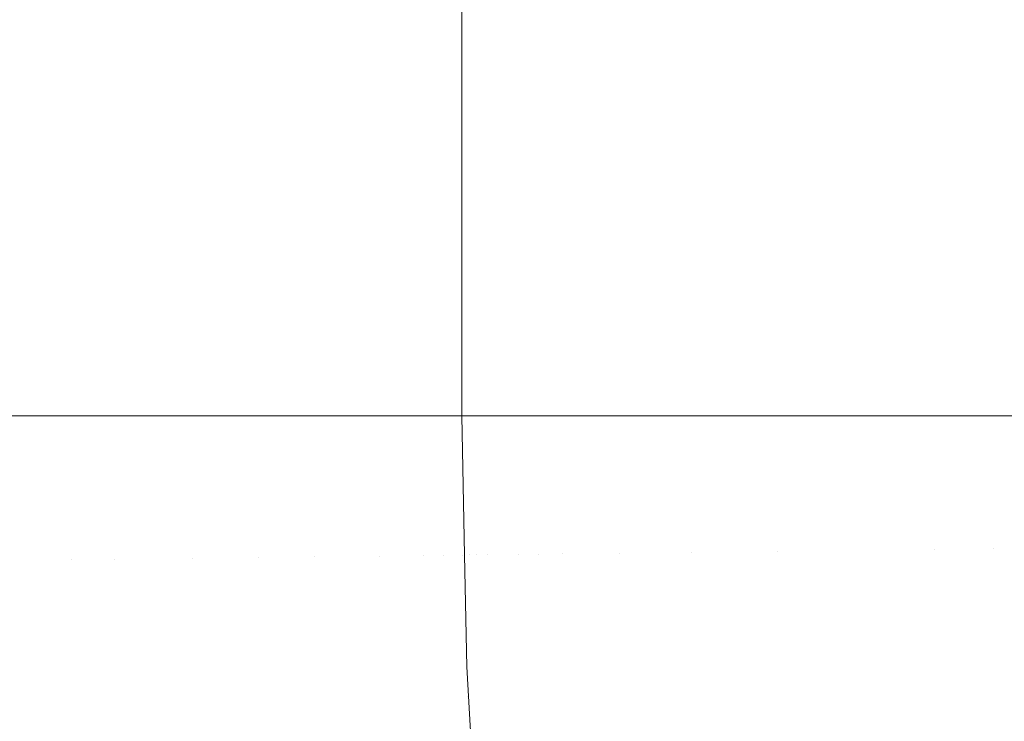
# Model space of a CAD drawing. Header units: centimetres. Extents: x -35.1 to 36.2, y 4.2 to 6.
# Tile 124 of 256: x -11.1572 to -11.1349, y 4.6932 to 4.7091. Entities that reach past the tile are written whole.
import ezdxf

# ---------------------------------------------------------------- set-up
doc = ezdxf.new("R2010")
doc.units = ezdxf.units.CM
doc.header["$LTSCALE"] = 2.54
doc.layers.add('Lucido design-1', color=7, linetype='Continuous')

# ---------------------------------------------------------------- blocks, each defined once
blk = doc.blocks.new('Gruppo-4-1')
at = {"color": 7, "linetype": 'Continuous', "lineweight": 9}
for points in [[(-34.958478, 5.900089, -2312.32217), (-34.958478, 4.300089, -2312.32217), (36.07398, 4.300089, -2312.32217), (36.07398, 5.900089, -2312.32217)], [(-11.147221, 4.700089, -2313.02217), (-11.147221, 5.900089, -2313.02217), (-11.147221, 5.900089, -2312.82217), (-11.147221, 4.700089, -2312.82217)]]:
    blk.add_3dface(points, dxfattribs=at)
for points, invisible_edges in [([(-11.158587, 5.900089, -2313.062508), (-11.156829, 5.900089, -2313.059385), (-11.156829, 4.700089, -2313.059385), (-11.158279, 4.700089, -2313.06196)], 10), ([(-11.156829, 5.900089, -2313.059385), (-11.155237, 5.900089, -2313.056267), (-11.155237, 4.700089, -2313.056267), (-11.156107, 4.700089, -2313.057971)], 10), ([(-11.156107, 4.700089, -2313.057971), (-11.156829, 4.700089, -2313.059385), (-11.156829, 5.900089, -2313.059385)], 10), ([(-11.155237, 5.900089, -2313.056267), (-11.153803, 5.900089, -2313.053153), (-11.153803, 4.700089, -2313.053153), (-11.155115, 4.700089, -2313.056002)], 10), ([(-11.155115, 4.700089, -2313.056002), (-11.155237, 4.700089, -2313.056267), (-11.155237, 5.900089, -2313.056267)], 10), ([(-11.153803, 5.900089, -2313.053153), (-11.152522, 5.900089, -2313.050044), (-11.152522, 4.700089, -2313.050044), (-11.153367, 4.700089, -2313.052093)], 10), ([(-11.153367, 4.700089, -2313.052093), (-11.153803, 4.700089, -2313.053153), (-11.153803, 5.900089, -2313.053153)], 10), ([(-11.152522, 5.900089, -2313.050044), (-11.151389, 5.900089, -2313.04694), (-11.151389, 4.700089, -2313.04694), (-11.151869, 4.700089, -2313.048253)], 10), ([(-11.151869, 4.700089, -2313.048253), (-11.152522, 4.700089, -2313.050044), (-11.152522, 5.900089, -2313.050044)], 10), ([(-11.151389, 5.900089, -2313.04694), (-11.1504, 5.900089, -2313.04384), (-11.1504, 4.700089, -2313.04384), (-11.150607, 4.700089, -2313.04449)], 10), ([(-11.150607, 4.700089, -2313.04449), (-11.151389, 4.700089, -2313.04694), (-11.151389, 5.900089, -2313.04694)], 10), ([(-11.149566, 4.700089, -2313.040808), (-11.1504, 4.700089, -2313.04384), (-11.1504, 5.900089, -2313.04384), (-11.149968, 5.900089, -2313.042271)], 10), ([(-11.149968, 5.900089, -2313.042271), (-11.149549, 5.900089, -2313.040745), (-11.149549, 4.700089, -2313.040745), (-11.149566, 4.700089, -2313.040808)], 10), ([(-11.148834, 4.700089, -2313.037652), (-11.149549, 4.700089, -2313.040745), (-11.149549, 5.900089, -2313.040745), (-11.149198, 5.900089, -2313.039228)], 10), ([(-11.149198, 5.900089, -2313.039228), (-11.148834, 5.900089, -2313.037652), (-11.148834, 4.700089, -2313.037652)], 10), ([(-11.148834, 5.900089, -2313.037652), (-11.148252, 5.900089, -2313.034561), (-11.148252, 4.700089, -2313.034561), (-11.14875, 4.700089, -2313.037209)], 10), ([(-11.14875, 4.700089, -2313.037209), (-11.148834, 4.700089, -2313.037652), (-11.148834, 5.900089, -2313.037652)], 10), ([(-11.148252, 5.900089, -2313.034561), (-11.147801, 5.900089, -2313.031471), (-11.147801, 4.700089, -2313.031471), (-11.148126, 4.700089, -2313.0337)], 10), ([(-11.148126, 4.700089, -2313.0337), (-11.148252, 4.700089, -2313.034561), (-11.148252, 5.900089, -2313.034561)], 10), ([(-11.147801, 5.900089, -2313.031471), (-11.147479, 5.900089, -2313.028379), (-11.147479, 4.700089, -2313.028379), (-11.147677, 4.700089, -2313.030285)], 10), ([(-11.147677, 4.700089, -2313.030285), (-11.147801, 4.700089, -2313.031471), (-11.147801, 5.900089, -2313.031471)], 10), ([(-11.147479, 5.900089, -2313.028379), (-11.147286, 5.900089, -2313.025284), (-11.147286, 4.700089, -2313.025284), (-11.147391, 4.700089, -2313.026966)], 10), ([(-11.147391, 4.700089, -2313.026966), (-11.147479, 4.700089, -2313.028379), (-11.147479, 5.900089, -2313.028379)], 10), ([(-11.147254, 4.700089, -2313.023744), (-11.147286, 4.700089, -2313.025284), (-11.147286, 5.900089, -2313.025284), (-11.147253, 5.900089, -2313.023732)], 10), ([(-11.147253, 5.900089, -2313.023732), (-11.147221, 5.900089, -2313.02217), (-11.147221, 4.700089, -2313.02217), (-11.147254, 4.700089, -2313.023744)], 8), ([(-11.147188, 4.700089, -2312.819963), (-11.147221, 4.700089, -2312.82217), (-11.147221, 5.900089, -2312.82217), (-11.147198, 5.900089, -2312.820608)], 8), ([(-11.147198, 5.900089, -2312.820608), (-11.147188, 5.900089, -2312.819963), (-11.147188, 4.700089, -2312.819963)], 10), ([(-11.147188, 5.900089, -2312.819963), (-11.147032, 5.900089, -2312.816852), (-11.147032, 4.700089, -2312.816852), (-11.147075, 4.700089, -2312.817713)], 10), ([(-11.147075, 4.700089, -2312.817713), (-11.147188, 4.700089, -2312.81995), (-11.147188, 4.700089, -2312.819963), (-11.147188, 5.900089, -2312.819963)], 12), ([(-11.147032, 4.700089, -2312.816852), (-11.147032, 5.900089, -2312.816852), (-11.146744, 5.900089, -2312.813732), (-11.146744, 4.700089, -2312.813732)], 5), ([(-11.146744, 5.900089, -2312.813732), (-11.146323, 5.900089, -2312.810601), (-11.146323, 4.700089, -2312.810601), (-11.14667, 4.700089, -2312.813186)], 10), ([(-11.14667, 4.700089, -2312.813186), (-11.146744, 4.700089, -2312.813732), (-11.146744, 5.900089, -2312.813732)], 10), ([(-11.146323, 5.900089, -2312.810601), (-11.145765, 5.900089, -2312.807458), (-11.145765, 4.700089, -2312.807458), (-11.145968, 4.700089, -2312.808603)], 10), ([(-11.145968, 4.700089, -2312.808603), (-11.146323, 4.700089, -2312.810601), (-11.146323, 5.900089, -2312.810601)], 10), ([(-11.145765, 4.700089, -2312.807458), (-11.145765, 5.900089, -2312.807458), (-11.145068, 5.900089, -2312.8043), (-11.145068, 4.700089, -2312.8043)], 5), ([(-11.145068, 5.900089, -2312.8043), (-11.144225, 5.900089, -2312.801127), (-11.144225, 4.700089, -2312.801127), (-11.144981, 4.700089, -2312.803975)], 10), ([(-11.144981, 4.700089, -2312.803975), (-11.145068, 4.700089, -2312.8043), (-11.145068, 5.900089, -2312.8043)], 10), ([(-11.144225, 5.900089, -2312.801127), (-11.143233, 5.900089, -2312.797936), (-11.143233, 4.700089, -2312.797936), (-11.143665, 4.700089, -2312.799325)], 10), ([(-11.143665, 4.700089, -2312.799325), (-11.144225, 4.700089, -2312.801127), (-11.144225, 5.900089, -2312.801127)], 10), ([(-11.143233, 4.700089, -2312.797936), (-11.143233, 5.900089, -2312.797936), (-11.142086, 5.900089, -2312.794728), (-11.142086, 4.700089, -2312.794728)], 5), ([(-11.142056, 4.700089, -2312.794655), (-11.142086, 4.700089, -2312.794728), (-11.142086, 5.900089, -2312.794728), (-11.14203, 5.900089, -2312.794591)], 10), ([(-11.140775, 4.700089, -2312.791502), (-11.142056, 4.700089, -2312.794655), (-11.14203, 5.900089, -2312.794591), (-11.140841, 5.900089, -2312.791666)], 10), ([(-11.140841, 5.900089, -2312.791666), (-11.140775, 5.900089, -2312.791502), (-11.140775, 4.700089, -2312.791502)], 10), ([(-11.140775, 5.900089, -2312.791502), (-11.139294, 5.900089, -2312.788258), (-11.139294, 4.700089, -2312.788258), (-11.14009, 4.700089, -2312.790003)], 10), ([(-11.14009, 4.700089, -2312.790003), (-11.140775, 4.700089, -2312.791502), (-11.140775, 5.900089, -2312.791502)], 10), ([(-11.139294, 5.900089, -2312.788258), (-11.137634, 5.900089, -2312.784995), (-11.137634, 4.700089, -2312.784995), (-11.137822, 4.700089, -2312.785364)], 10), ([(-11.137822, 4.700089, -2312.785364), (-11.139294, 4.700089, -2312.788258), (-11.139294, 5.900089, -2312.788258)], 10), ([(-11.137634, 4.700089, -2312.784995), (-11.137634, 5.900089, -2312.784995), (-11.135785, 5.900089, -2312.781715), (-11.135785, 4.700089, -2312.781715)], 5), ([(-11.135785, 5.900089, -2312.781715), (-11.133738, 5.900089, -2312.778419), (-11.133738, 4.700089, -2312.778419), (-11.135204, 4.700089, -2312.780778)], 10), ([(-11.135204, 4.700089, -2312.780778), (-11.135785, 4.700089, -2312.781715), (-11.135785, 5.900089, -2312.781715)], 10), ([(-11.158235, 4.696809, -2313.061965), (-11.158279, 4.700089, -2313.06196), (-11.156829, 4.700089, -2313.059385), (-11.15711, 4.696822, -2313.059966)], 13), ([(-11.156057, 4.696835, -2313.057979), (-11.15711, 4.696822, -2313.059966), (-11.156829, 4.700089, -2313.059385)], 11), ([(-11.156829, 4.700089, -2313.059385), (-11.156107, 4.700089, -2313.057971), (-11.156057, 4.696835, -2313.057979)], 10), ([(-11.156057, 4.696835, -2313.057979), (-11.156107, 4.700089, -2313.057971), (-11.155237, 4.700089, -2313.056267)], 9), ([(-11.155237, 4.700089, -2313.056267), (-11.155076, 4.696846, -2313.056004), (-11.156057, 4.696835, -2313.057979)], 11), ([(-11.155237, 4.700089, -2313.056267), (-11.155115, 4.700089, -2313.056002), (-11.155076, 4.696846, -2313.056004)], 10), ([(-11.155076, 4.696846, -2313.056004), (-11.155115, 4.700089, -2313.056002), (-11.153803, 4.700089, -2313.053153), (-11.154164, 4.696857, -2313.054044)], 13), ([(-11.153318, 4.696867, -2313.052099), (-11.154164, 4.696857, -2313.054044), (-11.153803, 4.700089, -2313.053153)], 11), ([(-11.153803, 4.700089, -2313.053153), (-11.153367, 4.700089, -2313.052093), (-11.153318, 4.696867, -2313.052099)], 10), ([(-11.153318, 4.696867, -2313.052099), (-11.153367, 4.700089, -2313.052093), (-11.152522, 4.700089, -2313.050044), (-11.152538, 4.696876, -2313.05017)], 13), ([(-11.152538, 4.696876, -2313.05017), (-11.152522, 4.700089, -2313.050044), (-11.151869, 4.700089, -2313.048253), (-11.15182, 4.696885, -2313.048259)], 13), ([(-11.15182, 4.696885, -2313.048259), (-11.151869, 4.700089, -2313.048253), (-11.151389, 4.700089, -2313.04694)], 9), ([(-11.151389, 4.700089, -2313.04694), (-11.151162, 4.696892, -2313.046366), (-11.15182, 4.696885, -2313.048259)], 11), ([(-11.151162, 4.696892, -2313.046366), (-11.151389, 4.700089, -2313.04694), (-11.150607, 4.700089, -2313.04449), (-11.150563, 4.6969, -2313.044493)], 13), ([(-11.150563, 4.6969, -2313.044493), (-11.150607, 4.700089, -2313.04449), (-11.1504, 4.700089, -2313.04384)], 9), ([(-11.1504, 4.700089, -2313.04384), (-11.15002, 4.696906, -2313.042641), (-11.150563, 4.6969, -2313.044493)], 11), ([(-11.15002, 4.696906, -2313.042641), (-11.1504, 4.700089, -2313.04384), (-11.149566, 4.700089, -2313.040808), (-11.149531, 4.696912, -2313.040809)], 13), ([(-11.149531, 4.696912, -2313.040809), (-11.149566, 4.700089, -2313.040808), (-11.149549, 4.700089, -2313.040745)], 9), ([(-11.149549, 4.700089, -2313.040745), (-11.148834, 4.700089, -2313.037652), (-11.149095, 4.696917, -2313.038998)], 10), ([(-11.149095, 4.696917, -2313.038998), (-11.149531, 4.696912, -2313.040809), (-11.149549, 4.700089, -2313.040745)], 11), ([(-11.149095, 4.696917, -2313.038998), (-11.148834, 4.700089, -2313.037652), (-11.14875, 4.700089, -2313.037209), (-11.148709, 4.696921, -2313.03721)], 13), ([(-11.148709, 4.696921, -2313.03721), (-11.14875, 4.700089, -2313.037209), (-11.148252, 4.700089, -2313.034561), (-11.148371, 4.696925, -2313.035444)], 13), ([(-11.14808, 4.696929, -2313.033702), (-11.148371, 4.696925, -2313.035444), (-11.148252, 4.700089, -2313.034561)], 11), ([(-11.148252, 4.700089, -2313.034561), (-11.148126, 4.700089, -2313.0337), (-11.14808, 4.696929, -2313.033702)], 10), ([(-11.14808, 4.696929, -2313.033702), (-11.148126, 4.700089, -2313.0337), (-11.147801, 4.700089, -2313.031471), (-11.147833, 4.696932, -2313.031982)], 13), ([(-11.147629, 4.696934, -2313.030287), (-11.147833, 4.696932, -2313.031982), (-11.147801, 4.700089, -2313.031471)], 11), ([(-11.147801, 4.700089, -2313.031471), (-11.147677, 4.700089, -2313.030285), (-11.147629, 4.696934, -2313.030287)], 10), ([(-11.147629, 4.696934, -2313.030287), (-11.147677, 4.700089, -2313.030285), (-11.147479, 4.700089, -2313.028379), (-11.147466, 4.696936, -2313.028615)], 13), ([(-11.147466, 4.696936, -2313.028615), (-11.147479, 4.700089, -2313.028379), (-11.147391, 4.700089, -2313.026966), (-11.147342, 4.696937, -2313.026967)], 13), ([(-11.147342, 4.696937, -2313.026967), (-11.147391, 4.700089, -2313.026966), (-11.147286, 4.700089, -2313.025284), (-11.147255, 4.696938, -2313.025344)], 13), ([(-11.147255, 4.696938, -2313.025344), (-11.147286, 4.700089, -2313.025284), (-11.147254, 4.700089, -2313.023744), (-11.147204, 4.696939, -2313.023745)], 13), ([(-11.147204, 4.696939, -2313.023745), (-11.147254, 4.700089, -2313.023744), (-11.147221, 4.700089, -2313.02217), (-11.147161, 4.69694, -2313.02217)], 9), ([(-11.147161, 4.69694, -2313.02217), (-11.147221, 4.700089, -2313.02217), (-11.147221, 4.700089, -2312.82217), (-11.147161, 4.69694, -2312.82217)], 8), ([(-11.147161, 4.69694, -2312.82217), (-11.147221, 4.700089, -2312.82217), (-11.147188, 4.700089, -2312.819963)], 8), ([(-11.147188, 4.700089, -2312.819963), (-11.147155, 4.69694, -2312.81995), (-11.147161, 4.69694, -2312.82217)], 11), ([(-11.147155, 4.69694, -2312.81995), (-11.147188, 4.700089, -2312.81995), (-11.147075, 4.700089, -2312.817713), (-11.147055, 4.696941, -2312.817712)], 13), ([(-11.147188, 4.700089, -2312.819963), (-11.147188, 4.700089, -2312.81995), (-11.147155, 4.69694, -2312.81995)], 10), ([(-11.147055, 4.696941, -2312.817712), (-11.147075, 4.700089, -2312.817713), (-11.147032, 4.700089, -2312.816852)], 9), ([(-11.147032, 4.700089, -2312.816852), (-11.146886, 4.696943, -2312.815456), (-11.147055, 4.696941, -2312.817712)], 11), ([(-11.146886, 4.696943, -2312.815456), (-11.147032, 4.700089, -2312.816852), (-11.146744, 4.700089, -2312.813732)], 9), ([(-11.146744, 4.700089, -2312.813732), (-11.146647, 4.696946, -2312.813185), (-11.146886, 4.696943, -2312.815456)], 11), ([(-11.146744, 4.700089, -2312.813732), (-11.14667, 4.700089, -2312.813186), (-11.146647, 4.696946, -2312.813185)], 10), ([(-11.146647, 4.696946, -2312.813185), (-11.14667, 4.700089, -2312.813186), (-11.146323, 4.700089, -2312.810601), (-11.146335, 4.696949, -2312.810899)], 13), ([(-11.14595, 4.696954, -2312.8086), (-11.146335, 4.696949, -2312.810899), (-11.146323, 4.700089, -2312.810601)], 11), ([(-11.146323, 4.700089, -2312.810601), (-11.145968, 4.700089, -2312.808603), (-11.14595, 4.696954, -2312.8086)], 10), ([(-11.14595, 4.696954, -2312.8086), (-11.145968, 4.700089, -2312.808603), (-11.145765, 4.700089, -2312.807458)], 9), ([(-11.145765, 4.700089, -2312.807458), (-11.145491, 4.696959, -2312.806291), (-11.14595, 4.696954, -2312.8086)], 11), ([(-11.145491, 4.696959, -2312.806291), (-11.145765, 4.700089, -2312.807458), (-11.145068, 4.700089, -2312.8043)], 9), ([(-11.145068, 4.700089, -2312.8043), (-11.144955, 4.696966, -2312.803974), (-11.145491, 4.696959, -2312.806291)], 11), ([(-11.145068, 4.700089, -2312.8043), (-11.144981, 4.700089, -2312.803975), (-11.144955, 4.696966, -2312.803974)], 10), ([(-11.144955, 4.696966, -2312.803974), (-11.144981, 4.700089, -2312.803975), (-11.144225, 4.700089, -2312.801127), (-11.144341, 4.696973, -2312.801649)], 13), ([(-11.143649, 4.696981, -2312.799319), (-11.144341, 4.696973, -2312.801649), (-11.144225, 4.700089, -2312.801127)], 11), ([(-11.144225, 4.700089, -2312.801127), (-11.143665, 4.700089, -2312.799325), (-11.143649, 4.696981, -2312.799319)], 10), ([(-11.143649, 4.696981, -2312.799319), (-11.143665, 4.700089, -2312.799325), (-11.143233, 4.700089, -2312.797936)], 9), ([(-11.143233, 4.700089, -2312.797936), (-11.142877, 4.69699, -2312.796987), (-11.143649, 4.696981, -2312.799319)], 11), ([(-11.142025, 4.697, -2312.794654), (-11.142877, 4.69699, -2312.796987), (-11.143233, 4.700089, -2312.797936), (-11.142086, 4.700089, -2312.794728)], 11), ([(-11.142086, 4.700089, -2312.794728), (-11.142056, 4.700089, -2312.794655), (-11.142025, 4.697, -2312.794654)], 10), ([(-11.142025, 4.697, -2312.794654), (-11.142056, 4.700089, -2312.794655), (-11.140775, 4.700089, -2312.791502), (-11.141091, 4.697011, -2312.792323)], 13), ([(-11.140075, 4.697023, -2312.789995), (-11.141091, 4.697011, -2312.792323), (-11.140775, 4.700089, -2312.791502)], 11), ([(-11.140775, 4.700089, -2312.791502), (-11.14009, 4.700089, -2312.790003), (-11.140075, 4.697023, -2312.789995)], 10), ([(-11.140075, 4.697023, -2312.789995), (-11.14009, 4.700089, -2312.790003), (-11.139294, 4.700089, -2312.788258)], 9), ([(-11.139294, 4.700089, -2312.788258), (-11.138977, 4.697036, -2312.787674), (-11.140075, 4.697023, -2312.789995)], 11), ([(-11.138977, 4.697036, -2312.787674), (-11.139294, 4.700089, -2312.788258), (-11.137822, 4.700089, -2312.785364), (-11.137797, 4.69705, -2312.78536)], 13), ([(-11.137797, 4.69705, -2312.78536), (-11.137822, 4.700089, -2312.785364), (-11.137634, 4.700089, -2312.784995)], 9), ([(-11.136533, 4.697065, -2312.783058), (-11.137797, 4.69705, -2312.78536), (-11.137634, 4.700089, -2312.784995)], 11), ([(-11.137634, 4.700089, -2312.784995), (-11.135785, 4.700089, -2312.781715), (-11.136533, 4.697065, -2312.783058)], 10), ([(-11.135186, 4.697081, -2312.780769), (-11.136533, 4.697065, -2312.783058), (-11.135785, 4.700089, -2312.781715)], 11), ([(-11.135785, 4.700089, -2312.781715), (-11.135204, 4.700089, -2312.780778), (-11.135186, 4.697081, -2312.780769)], 10), ([(-11.135186, 4.697081, -2312.780769), (-11.135204, 4.700089, -2312.780778), (-11.133738, 4.700089, -2312.778419), (-11.133757, 4.697097, -2312.778496)], 13), ([(-11.138977, 4.697036, -2312.787674), (-11.138879, 4.693936, -2312.787674), (-11.139976, 4.69391, -2312.789995), (-11.140075, 4.697023, -2312.789995)], 15), ([(-11.137797, 4.69705, -2312.78536), (-11.137698, 4.693964, -2312.78536), (-11.138879, 4.693936, -2312.787674), (-11.138977, 4.697036, -2312.787674)], 15), ([(-11.136533, 4.697065, -2312.783058), (-11.136435, 4.693994, -2312.783058), (-11.137698, 4.693964, -2312.78536), (-11.137797, 4.69705, -2312.78536)], 15), ([(-11.135186, 4.697081, -2312.780769), (-11.135089, 4.694026, -2312.780769), (-11.136435, 4.693994, -2312.783058), (-11.136533, 4.697065, -2312.783058)], 15), ([(-11.133757, 4.697097, -2312.778496), (-11.13366, 4.69406, -2312.778496), (-11.135089, 4.694026, -2312.780769), (-11.135186, 4.697081, -2312.780769)], 15), ([(-11.15711, 4.696822, -2313.059966), (-11.157004, 4.693506, -2313.059966), (-11.158129, 4.693479, -2313.061965), (-11.158235, 4.696809, -2313.061965)], 15), ([(-11.156057, 4.696835, -2313.057979), (-11.155952, 4.693531, -2313.057979), (-11.157004, 4.693506, -2313.059966), (-11.15711, 4.696822, -2313.059966)], 15), ([(-11.155076, 4.696846, -2313.056004), (-11.154972, 4.693554, -2313.056004), (-11.155952, 4.693531, -2313.057979), (-11.156057, 4.696835, -2313.057979)], 15), ([(-11.154164, 4.696857, -2313.054044), (-11.15406, 4.693576, -2313.054044), (-11.154972, 4.693554, -2313.056004), (-11.155076, 4.696846, -2313.056004)], 15), ([(-11.153318, 4.696867, -2313.052099), (-11.153215, 4.693596, -2313.052099), (-11.15406, 4.693576, -2313.054044), (-11.154164, 4.696857, -2313.054044)], 15), ([(-11.152538, 4.696876, -2313.05017), (-11.152434, 4.693614, -2313.05017), (-11.153215, 4.693596, -2313.052099), (-11.153318, 4.696867, -2313.052099)], 15), ([(-11.15182, 4.696885, -2313.048259), (-11.151716, 4.693631, -2313.048259), (-11.152434, 4.693614, -2313.05017), (-11.152538, 4.696876, -2313.05017)], 15), ([(-11.151162, 4.696892, -2313.046366), (-11.151059, 4.693647, -2313.046366), (-11.151716, 4.693631, -2313.048259), (-11.15182, 4.696885, -2313.048259)], 15), ([(-11.150563, 4.6969, -2313.044493), (-11.15046, 4.693661, -2313.044493), (-11.151059, 4.693647, -2313.046366), (-11.151162, 4.696892, -2313.046366)], 15), ([(-11.15002, 4.696906, -2313.042641), (-11.149917, 4.693674, -2313.042641), (-11.15046, 4.693661, -2313.044493), (-11.150563, 4.6969, -2313.044493)], 15), ([(-11.149531, 4.696912, -2313.040809), (-11.149429, 4.693685, -2313.040809), (-11.149917, 4.693674, -2313.042641), (-11.15002, 4.696906, -2313.042641)], 15), ([(-11.149095, 4.696917, -2313.038998), (-11.148993, 4.693696, -2313.038998), (-11.149429, 4.693685, -2313.040809), (-11.149531, 4.696912, -2313.040809)], 15), ([(-11.148709, 4.696921, -2313.03721), (-11.148607, 4.693705, -2313.03721), (-11.148993, 4.693696, -2313.038998), (-11.149095, 4.696917, -2313.038998)], 15), ([(-11.148371, 4.696925, -2313.035444), (-11.148269, 4.693713, -2313.035444), (-11.148607, 4.693705, -2313.03721), (-11.148709, 4.696921, -2313.03721)], 15), ([(-11.14808, 4.696929, -2313.033702), (-11.147978, 4.69372, -2313.033702), (-11.148269, 4.693713, -2313.035444), (-11.148371, 4.696925, -2313.035444)], 15), ([(-11.147833, 4.696932, -2313.031982), (-11.147731, 4.693726, -2313.031982), (-11.147978, 4.69372, -2313.033702), (-11.14808, 4.696929, -2313.033702)], 15), ([(-11.147629, 4.696934, -2313.030287), (-11.147527, 4.693731, -2313.030287), (-11.147731, 4.693726, -2313.031982), (-11.147833, 4.696932, -2313.031982)], 15), ([(-11.147466, 4.696936, -2313.028615), (-11.147364, 4.693734, -2313.028615), (-11.147527, 4.693731, -2313.030287), (-11.147629, 4.696934, -2313.030287)], 15), ([(-11.147342, 4.696937, -2313.026967), (-11.14724, 4.693737, -2313.026967), (-11.147364, 4.693734, -2313.028615), (-11.147466, 4.696936, -2313.028615)], 15), ([(-11.147255, 4.696938, -2313.025344), (-11.147153, 4.693739, -2313.025344), (-11.14724, 4.693737, -2313.026967), (-11.147342, 4.696937, -2313.026967)], 15), ([(-11.147204, 4.696939, -2313.023745), (-11.147103, 4.693741, -2313.023745), (-11.147153, 4.693739, -2313.025344), (-11.147255, 4.696938, -2313.025344)], 15), ([(-11.147204, 4.696939, -2313.023745), (-11.147161, 4.69694, -2313.02217), (-11.147113, 4.694412, -2313.02217)], 9), ([(-11.147113, 4.694412, -2313.02217), (-11.147103, 4.693741, -2313.023745), (-11.147204, 4.696939, -2313.023745)], 11), ([(-11.147161, 4.69694, -2312.82217), (-11.147113, 4.694412, -2312.82217), (-11.147113, 4.694412, -2313.02217), (-11.147161, 4.69694, -2313.02217)], 10), ([(-11.147113, 4.694412, -2312.82217), (-11.147161, 4.69694, -2312.82217), (-11.147155, 4.69694, -2312.81995)], 10), ([(-11.147055, 4.696941, -2312.817712), (-11.146953, 4.693744, -2312.817712), (-11.147053, 4.693742, -2312.81995), (-11.147155, 4.69694, -2312.81995)], 15), ([(-11.147155, 4.69694, -2312.81995), (-11.147053, 4.693742, -2312.81995), (-11.147113, 4.694412, -2312.82217)], 11), ([(-11.146886, 4.696943, -2312.815456), (-11.146784, 4.693748, -2312.815456), (-11.146953, 4.693744, -2312.817712), (-11.147055, 4.696941, -2312.817712)], 15), ([(-11.146647, 4.696946, -2312.813185), (-11.146545, 4.693754, -2312.813185), (-11.146784, 4.693748, -2312.815456), (-11.146886, 4.696943, -2312.815456)], 15), ([(-11.146335, 4.696949, -2312.810899), (-11.146234, 4.693761, -2312.810899), (-11.146545, 4.693754, -2312.813185), (-11.146647, 4.696946, -2312.813185)], 15), ([(-11.14595, 4.696954, -2312.8086), (-11.145849, 4.69377, -2312.8086), (-11.146234, 4.693761, -2312.810899), (-11.146335, 4.696949, -2312.810899)], 15), ([(-11.145491, 4.696959, -2312.806291), (-11.14539, 4.693781, -2312.806291), (-11.145849, 4.69377, -2312.8086), (-11.14595, 4.696954, -2312.8086)], 15), ([(-11.144955, 4.696966, -2312.803974), (-11.144854, 4.693794, -2312.803974), (-11.14539, 4.693781, -2312.806291), (-11.145491, 4.696959, -2312.806291)], 15), ([(-11.144341, 4.696973, -2312.801649), (-11.144241, 4.693809, -2312.801649), (-11.144854, 4.693794, -2312.803974), (-11.144955, 4.696966, -2312.803974)], 15), ([(-11.143649, 4.696981, -2312.799319), (-11.143549, 4.693825, -2312.799319), (-11.144241, 4.693809, -2312.801649), (-11.144341, 4.696973, -2312.801649)], 15), ([(-11.142877, 4.69699, -2312.796987), (-11.142777, 4.693843, -2312.796987), (-11.143549, 4.693825, -2312.799319), (-11.143649, 4.696981, -2312.799319)], 15), ([(-11.142025, 4.697, -2312.794654), (-11.141925, 4.693864, -2312.794654), (-11.142777, 4.693843, -2312.796987), (-11.142877, 4.69699, -2312.796987)], 15), ([(-11.141091, 4.697011, -2312.792323), (-11.140992, 4.693886, -2312.792323), (-11.141925, 4.693864, -2312.794654), (-11.142025, 4.697, -2312.794654)], 15), ([(-11.140075, 4.697023, -2312.789995), (-11.139976, 4.69391, -2312.789995), (-11.140992, 4.693886, -2312.792323), (-11.141091, 4.697011, -2312.792323)], 15), ([(-11.147113, 4.694412, -2313.02217), (-11.147074, 4.693742, -2313.02217), (-11.147103, 4.693741, -2313.023745)], 10), ([(-11.146761, 4.688369, -2313.02217), (-11.147074, 4.693742, -2313.02217), (-11.147113, 4.694412, -2312.82217), (-11.146885, 4.690496, -2312.82217)], 10), ([(-11.147074, 4.693742, -2313.02217), (-11.147113, 4.694412, -2313.02217), (-11.147113, 4.694412, -2312.82217)], 10), ([(-11.146885, 4.690496, -2312.82217), (-11.147113, 4.694412, -2312.82217), (-11.147053, 4.693742, -2312.81995), (-11.14688, 4.690495, -2312.81995)], 14), ([(-11.140822, 4.690713, -2312.792323), (-11.140992, 4.693886, -2312.792323), (-11.139976, 4.69391, -2312.789995), (-11.139808, 4.690749, -2312.789995)], 15), ([(-11.139808, 4.690749, -2312.789995), (-11.139976, 4.69391, -2312.789995), (-11.138879, 4.693936, -2312.787674), (-11.138711, 4.690789, -2312.787674)], 15), ([(-11.138711, 4.690789, -2312.787674), (-11.138879, 4.693936, -2312.787674), (-11.137698, 4.693964, -2312.78536), (-11.137531, 4.690831, -2312.78536)], 15), ([(-11.137531, 4.690831, -2312.78536), (-11.137698, 4.693964, -2312.78536), (-11.136435, 4.693994, -2312.783058), (-11.136269, 4.690876, -2312.783058)], 15), ([(-11.136269, 4.690876, -2312.783058), (-11.136435, 4.693994, -2312.783058), (-11.135089, 4.694026, -2312.780769), (-11.134924, 4.690925, -2312.780769)], 15), ([(-11.134924, 4.690925, -2312.780769), (-11.135089, 4.694026, -2312.780769), (-11.13366, 4.69406, -2312.778496), (-11.133496, 4.690976, -2312.778496)], 15), ([(-11.149742, 4.690393, -2313.042641), (-11.149917, 4.693674, -2313.042641), (-11.149429, 4.693685, -2313.040809), (-11.149254, 4.69041, -2313.040809)], 15), ([(-11.149254, 4.69041, -2313.040809), (-11.149429, 4.693685, -2313.040809), (-11.148993, 4.693696, -2313.038998), (-11.148818, 4.690426, -2313.038998)], 15), ([(-11.148818, 4.690426, -2313.038998), (-11.148993, 4.693696, -2313.038998), (-11.148607, 4.693705, -2313.03721), (-11.148433, 4.69044, -2313.03721)], 15), ([(-11.148433, 4.69044, -2313.03721), (-11.148607, 4.693705, -2313.03721), (-11.148269, 4.693713, -2313.035444), (-11.148095, 4.690452, -2313.035444)], 15), ([(-11.148095, 4.690452, -2313.035444), (-11.148269, 4.693713, -2313.035444), (-11.147978, 4.69372, -2313.033702), (-11.147804, 4.690462, -2313.033702)], 15), ([(-11.147804, 4.690462, -2313.033702), (-11.147978, 4.69372, -2313.033702), (-11.147731, 4.693726, -2313.031982), (-11.147558, 4.690471, -2313.031982)], 15), ([(-11.147558, 4.690471, -2313.031982), (-11.147731, 4.693726, -2313.031982), (-11.147527, 4.693731, -2313.030287), (-11.147354, 4.690478, -2313.030287)], 15), ([(-11.147354, 4.690478, -2313.030287), (-11.147527, 4.693731, -2313.030287), (-11.147364, 4.693734, -2313.028615), (-11.147191, 4.690484, -2313.028615)], 15), ([(-11.147191, 4.690484, -2313.028615), (-11.147364, 4.693734, -2313.028615), (-11.14724, 4.693737, -2313.026967), (-11.147067, 4.690489, -2313.026967)], 15), ([(-11.147067, 4.690489, -2313.026967), (-11.14724, 4.693737, -2313.026967), (-11.147153, 4.693739, -2313.025344), (-11.14698, 4.690492, -2313.025344)], 15), ([(-11.146929, 4.690494, -2313.023745), (-11.14698, 4.690492, -2313.025344), (-11.147153, 4.693739, -2313.025344), (-11.147103, 4.693741, -2313.023745)], 15), ([(-11.147103, 4.693741, -2313.023745), (-11.147074, 4.693742, -2313.02217), (-11.146761, 4.688369, -2313.02217), (-11.146929, 4.690494, -2313.023745)], 13), ([(-11.14688, 4.690495, -2312.81995), (-11.147053, 4.693742, -2312.81995), (-11.146953, 4.693744, -2312.817712), (-11.14678, 4.690499, -2312.817712)], 15), ([(-11.14678, 4.690499, -2312.817712), (-11.146953, 4.693744, -2312.817712), (-11.146784, 4.693748, -2312.815456), (-11.146611, 4.690505, -2312.815456)], 15), ([(-11.146611, 4.690505, -2312.815456), (-11.146784, 4.693748, -2312.815456), (-11.146545, 4.693754, -2312.813185), (-11.146372, 4.690514, -2312.813185)], 15), ([(-11.146372, 4.690514, -2312.813185), (-11.146545, 4.693754, -2312.813185), (-11.146234, 4.693761, -2312.810899), (-11.146061, 4.690525, -2312.810899)], 15), ([(-11.146061, 4.690525, -2312.810899), (-11.146234, 4.693761, -2312.810899), (-11.145849, 4.69377, -2312.8086), (-11.145677, 4.690539, -2312.8086)], 15), ([(-11.145677, 4.690539, -2312.8086), (-11.145849, 4.69377, -2312.8086), (-11.14539, 4.693781, -2312.806291), (-11.145218, 4.690555, -2312.806291)], 15), ([(-11.145218, 4.690555, -2312.806291), (-11.14539, 4.693781, -2312.806291), (-11.144854, 4.693794, -2312.803974), (-11.144682, 4.690574, -2312.803974)], 15), ([(-11.144682, 4.690574, -2312.803974), (-11.144854, 4.693794, -2312.803974), (-11.144241, 4.693809, -2312.801649), (-11.144069, 4.690596, -2312.801649)], 15), ([(-11.144069, 4.690596, -2312.801649), (-11.144241, 4.693809, -2312.801649), (-11.143549, 4.693825, -2312.799319), (-11.143378, 4.690621, -2312.799319)], 15), ([(-11.143378, 4.690621, -2312.799319), (-11.143549, 4.693825, -2312.799319), (-11.142777, 4.693843, -2312.796987), (-11.142607, 4.690649, -2312.796987)], 15), ([(-11.142607, 4.690649, -2312.796987), (-11.142777, 4.693843, -2312.796987), (-11.141925, 4.693864, -2312.794654), (-11.141755, 4.690679, -2312.794654)], 15), ([(-11.141755, 4.690679, -2312.794654), (-11.141925, 4.693864, -2312.794654), (-11.140992, 4.693886, -2312.792323), (-11.140822, 4.690713, -2312.792323)], 15), ([(-11.157949, 4.690098, -2313.061965), (-11.158129, 4.693479, -2313.061965), (-11.157004, 4.693506, -2313.059966), (-11.156824, 4.690138, -2313.059966)], 15), ([(-11.156824, 4.690138, -2313.059966), (-11.157004, 4.693506, -2313.059966), (-11.155952, 4.693531, -2313.057979), (-11.155773, 4.690176, -2313.057979)], 15), ([(-11.155773, 4.690176, -2313.057979), (-11.155952, 4.693531, -2313.057979), (-11.154972, 4.693554, -2313.056004), (-11.154793, 4.690211, -2313.056004)], 15), ([(-11.154793, 4.690211, -2313.056004), (-11.154972, 4.693554, -2313.056004), (-11.15406, 4.693576, -2313.054044), (-11.153882, 4.690244, -2313.054044)], 15), ([(-11.153882, 4.690244, -2313.054044), (-11.15406, 4.693576, -2313.054044), (-11.153215, 4.693596, -2313.052099), (-11.153037, 4.690274, -2313.052099)], 15), ([(-11.153037, 4.690274, -2313.052099), (-11.153215, 4.693596, -2313.052099), (-11.152434, 4.693614, -2313.05017), (-11.152257, 4.690302, -2313.05017)], 15), ([(-11.152257, 4.690302, -2313.05017), (-11.152434, 4.693614, -2313.05017), (-11.151716, 4.693631, -2313.048259), (-11.15154, 4.690328, -2313.048259)], 15), ([(-11.15154, 4.690328, -2313.048259), (-11.151716, 4.693631, -2313.048259), (-11.151059, 4.693647, -2313.046366), (-11.150883, 4.690352, -2313.046366)], 15), ([(-11.150883, 4.690352, -2313.046366), (-11.151059, 4.693647, -2313.046366), (-11.15046, 4.693661, -2313.044493), (-11.150285, 4.690373, -2313.044493)], 15), ([(-11.150285, 4.690373, -2313.044493), (-11.15046, 4.693661, -2313.044493), (-11.149917, 4.693674, -2313.042641), (-11.149742, 4.690393, -2313.042641)], 15)]:
    blk.add_3dface(points, dxfattribs=dict(at, invisible_edges=invisible_edges))

msp = doc.modelspace()

# ---------------------------------------------------------------- block references
at = {"layer": 'Lucido design-1', "color": 7}
msp.add_blockref('Gruppo-4-1', (0, 0), dxfattribs=at)

doc.saveas('drawing.dxf')
